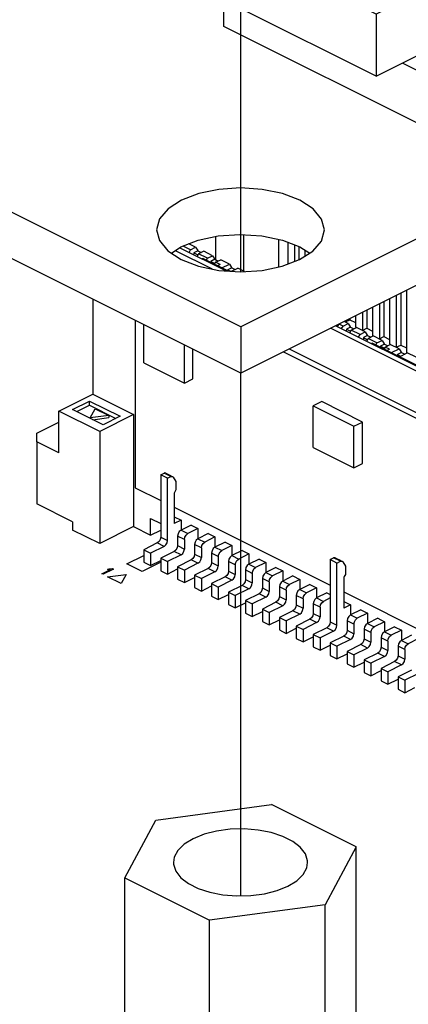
# Paper-space layout '005_EXP_CORICANT_PE_DRAWING_3_1' of a CAD drawing. Header units: millimetres. Extents: x 6 to 413, y 7 to 290.
# Tile 235 of 256: x 233.8 to 235.26, y 164.66 to 168.36. Entities that reach past the tile are written whole.
import ezdxf

# ---------------------------------------------------------------- set-up
doc = ezdxf.new("R2010")
doc.units = ezdxf.units.MM
doc.header["$LTSCALE"] = 23.1
doc.linetypes.add('DASHED', pattern=[0.2, 0.1, -0.1])
for name, color, linetype in [('000_OFFSET-LINES', 7, 'CONTINUOUS'), ('119B00000215A_C_3_5353652_BL293', 7, 'CONTINUOUS'), ('124100005500A_SPACER_M3X1_BL327', 7, 'CONTINUOUS'), ('J2_GPS_444_BL345', 7, 'CONTINUOUS'), ('PCB_GPS_444_BL318', 7, 'CONTINUOUS')]:
    doc.layers.add(name, color=color, linetype=linetype)

# ---------------------------------------------------------------- blocks, each defined once
blk = doc.blocks.new('119B00000215A_C_3_5353652_BL293', base_point=(238.9172, 165.473))
at = {"layer": '119B00000215A_C_3_5353652_BL293', "color": 7, "linetype": 'Continuous'}
for p, q in [((234.4647, 167.5074), (234.4391, 167.5202)), ((234.541, 167.4613), (234.541, 167.5479)), ((234.6454, 167.4171), (234.6454, 167.5545)), ((234.7765, 167.4331), (234.7765, 167.5373)), ((234.8108, 167.5266), (234.8108, 167.4438)), ((234.3883, 167.4948), (234.5267, 167.4256)), ((234.4048, 167.5056), (234.5789, 167.4186)), ((234.4456, 167.4978), (234.4175, 167.5119)), ((234.4399, 167.4881), (234.4456, 167.4978)), ((234.4456, 167.4978), (234.4647, 167.5074)), ((234.4583, 167.486), (234.4572, 167.4794)), ((234.4736, 167.4937), (234.4583, 167.486)), ((234.4583, 167.486), (234.4736, 167.4784)), ((234.4647, 167.5074), (234.4725, 167.4948)), ((234.4761, 167.4825), (234.4705, 167.4728)), ((234.4736, 167.4937), (234.486, 167.4875)), ((234.4953, 167.4921), (234.4761, 167.4825)), ((234.5092, 167.466), (234.4761, 167.4825)), ((234.5284, 167.4756), (234.4953, 167.4921)), ((234.8363, 167.5168), (234.8363, 167.4535)), ((234.8528, 167.5093), (234.8528, 167.4598)), ((234.8745, 167.4972), (234.8745, 167.4732)), ((234.4924, 167.4651), (234.4892, 167.4634)), ((234.4924, 167.4651), (234.5864, 167.4181)), ((234.5046, 167.458), (234.5092, 167.466)), ((234.5092, 167.466), (234.5284, 167.4756)), ((234.5219, 167.4542), (234.5213, 167.4506)), ((234.5372, 167.4619), (234.5219, 167.4542)), ((234.5219, 167.4542), (234.5376, 167.4464)), ((234.5284, 167.4756), (234.5362, 167.463)), ((234.5398, 167.4507), (234.5356, 167.4435)), ((234.5372, 167.4619), (234.5496, 167.4556)), ((234.5398, 167.4507), (234.5589, 167.4603)), ((234.5563, 167.4424), (234.5398, 167.4507)), ((234.592, 167.4438), (234.5589, 167.4603)), ((234.5563, 167.4424), (234.547, 167.4378)), ((234.5635, 167.4295), (234.592, 167.4438)), ((234.5856, 167.4224), (234.5849, 167.4182)), ((234.6008, 167.43), (234.5856, 167.4224)), ((234.5856, 167.4224), (234.5954, 167.4175)), ((234.592, 167.4438), (234.5998, 167.4312)), ((234.6, 167.4172), (234.6226, 167.4285)), ((234.6008, 167.43), (234.6132, 167.4238)), ((234.6477, 167.4159), (234.6226, 167.4285)), ((235.2347, 167.3346), (235.2347, 167.1396)), ((235.2563, 167.3454), (235.2563, 167.1122)), ((234.079, 167.3117), (234.079, 166.9549)), ((235.1711, 167.3028), (235.1711, 167.1714)), ((235.1927, 167.3136), (235.1927, 167.1441)), ((235.2182, 167.3263), (235.2182, 167.1313)), ((235.0909, 167.2627), (235.0909, 167.195)), ((235.1074, 167.2709), (235.1074, 167.2032)), ((235.1291, 167.2818), (235.1291, 167.1759)), ((235.1545, 167.2945), (235.1545, 167.1632)), ((234.2381, 167.2321), (234.2381, 166.6038)), ((235.0375, 167.221), (235.0226, 167.2285)), ((235.0272, 167.2268), (235.0438, 167.2351)), ((235.0272, 167.2309), (235.0272, 167.2268)), ((235.0438, 167.2391), (235.0438, 167.2351)), ((235.0438, 167.2351), (235.0654, 167.2242)), ((235.0654, 167.2499), (235.0654, 167.2077)), ((234.2699, 167.0736), (234.2699, 167.2162)), ((234.9717, 167.2031), (237.512, 165.933)), ((234.9908, 167.2126), (237.5129, 165.9517)), ((235.0005, 167.2175), (234.9961, 167.21)), ((235.0183, 167.2114), (235.0034, 167.2189)), ((235.0127, 167.2017), (235.0183, 167.2114)), ((235.0183, 167.2114), (235.0375, 167.221)), ((235.0311, 167.1997), (235.0299, 167.1931)), ((235.0463, 167.2073), (235.0311, 167.1997)), ((235.0311, 167.1997), (235.0467, 167.1918)), ((235.0375, 167.221), (235.0453, 167.2084)), ((235.0489, 167.1962), (235.0432, 167.1864)), ((235.0463, 167.2073), (235.0587, 167.2011)), ((235.0489, 167.1962), (235.0681, 167.2058)), ((235.082, 167.1796), (235.0489, 167.1962)), ((235.0654, 167.2077), (235.0683, 167.2062)), ((235.1012, 167.1892), (235.0681, 167.2058)), ((235.082, 167.1796), (235.1012, 167.1892)), ((235.0909, 167.195), (235.1074, 167.2032)), ((235.1012, 167.1892), (235.1089, 167.1766)), ((235.1074, 167.2032), (235.1291, 167.1924)), ((235.0763, 167.1699), (235.082, 167.1796)), ((235.0947, 167.1679), (235.0936, 167.1612)), ((235.11, 167.1755), (235.0947, 167.1679)), ((235.0947, 167.1679), (235.1104, 167.16)), ((235.1125, 167.1644), (235.1069, 167.1546)), ((235.11, 167.1755), (235.1224, 167.1693)), ((235.1125, 167.1644), (235.1317, 167.1739)), ((235.1456, 167.1478), (235.1125, 167.1644)), ((235.1291, 167.1759), (235.132, 167.1744)), ((235.1648, 167.1574), (235.1317, 167.1739)), ((235.1456, 167.1478), (235.1648, 167.1574)), ((235.1545, 167.1632), (235.1711, 167.1714)), ((235.1648, 167.1574), (235.1726, 167.1448)), ((235.1711, 167.1714), (235.1927, 167.1606)), ((234.4227, 166.9972), (234.4227, 167.1398)), ((234.4545, 167.0131), (234.4545, 167.1239)), ((234.7944, 167.1144), (237.5129, 165.7553)), ((234.8158, 167.1251), (237.5129, 165.7767)), ((235.1288, 167.1469), (235.1256, 167.1452)), ((235.1288, 167.1469), (235.5743, 166.9241)), ((235.141, 167.1398), (235.1456, 167.1478)), ((235.1584, 167.136), (235.1577, 167.1324)), ((235.1736, 167.1437), (235.1584, 167.136)), ((235.1584, 167.136), (235.174, 167.1282)), ((235.1762, 167.1325), (235.172, 167.1253)), ((235.1736, 167.1437), (235.186, 167.1375)), ((235.1762, 167.1325), (235.1954, 167.1421)), ((235.1927, 167.1243), (235.1762, 167.1325)), ((235.1927, 167.1243), (235.1834, 167.1196)), ((235.1927, 167.1441), (235.1956, 167.1426)), ((235.2284, 167.1256), (235.1954, 167.1421)), ((235.1999, 167.1113), (235.2284, 167.1256)), ((235.2182, 167.1313), (235.2347, 167.1396)), ((235.2373, 167.1118), (235.222, 167.1042)), ((235.2284, 167.1256), (235.2362, 167.113)), ((235.2347, 167.1396), (235.2563, 167.1288)), ((235.2373, 167.1118), (235.2497, 167.1056)), ((235.2563, 167.1122), (235.2592, 167.1108)), ((235.222, 167.1042), (235.2214, 167.1006)), ((235.222, 167.1042), (235.2344, 167.098)), ((235.2305, 167.096), (235.259, 167.1103)), ((235.2921, 167.0938), (235.259, 167.1103)), ((234.2699, 167.0736), (234.4227, 166.9972)), ((234.4227, 166.9972), (234.4545, 167.0131)), ((233.9517, 166.8913), (234.079, 166.9549)), ((234.0026, 166.8977), (234.0663, 166.9295)), ((234.0663, 166.9295), (234.1808, 166.8722)), ((234.0663, 166.9139), (234.0663, 166.9295)), ((234.079, 166.9549), (234.2317, 166.8786)), ((234.9382, 166.9272), (234.9063, 166.9113)), ((235.0909, 166.8508), (234.9382, 166.9272)), ((234.1045, 166.8149), (233.9517, 166.8913)), ((233.9517, 166.7354), (233.9517, 166.8913)), ((234.1172, 166.8404), (234.0026, 166.8977)), ((234.0182, 166.8899), (234.0663, 166.9139)), ((234.0663, 166.9139), (234.1652, 166.8644)), ((234.0693, 166.8659), (234.0879, 166.9007)), ((234.0879, 166.9007), (234.1388, 166.8752)), ((234.9063, 166.9113), (235.0591, 166.8349)), ((234.9063, 166.7554), (234.9063, 166.9113)), ((234.1388, 166.8752), (234.0693, 166.8659)), ((234.0693, 166.8659), (234.0693, 166.8643)), ((234.0791, 166.8594), (234.1388, 166.8674)), ((234.2317, 166.8786), (234.1045, 166.8149)), ((234.1808, 166.8722), (234.1172, 166.8404)), ((234.1388, 166.8752), (234.1388, 166.8674)), ((234.2317, 166.8786), (234.2317, 166.4577)), ((233.869, 166.8086), (233.9517, 166.85)), ((235.0591, 166.8349), (235.0909, 166.8508)), ((235.0591, 166.679), (235.0591, 166.8349)), ((235.0909, 166.6949), (235.0909, 166.8508)), ((233.869, 166.7768), (233.869, 166.8086)), ((234.1045, 166.8149), (234.1045, 166.394)), ((233.9517, 166.7354), (233.869, 166.7768)), ((233.869, 166.7768), (233.869, 166.543)), ((234.9063, 166.7554), (235.0591, 166.679)), ((235.0591, 166.679), (235.0909, 166.6949)), ((234.3336, 166.652), (234.3461, 166.6583)), ((234.359, 166.6393), (234.3336, 166.652)), ((234.3336, 166.652), (234.3336, 166.4182)), ((234.3716, 166.6456), (234.3461, 166.6583)), ((234.3526, 166.6587), (234.373, 166.6485)), ((234.359, 166.6393), (234.3716, 166.6456)), ((234.359, 166.4055), (234.359, 166.6393)), ((234.378, 166.646), (234.3804, 166.6438)), ((234.3804, 166.6438), (234.3908, 166.6269)), ((234.2381, 166.6038), (234.3336, 166.556)), ((234.3908, 166.5966), (234.3861, 166.588)), ((234.3908, 166.6269), (234.3908, 166.5966)), ((234.3845, 166.5819), (234.3845, 166.4697)), ((234.0026, 166.4761), (233.869, 166.543)), ((234.3845, 166.5306), (234.97, 166.2379)), ((234.2954, 166.4882), (234.3336, 166.4691)), ((234.2954, 166.4259), (234.2954, 166.4882)), ((234.3845, 166.4951), (234.4099, 166.4824)), ((234.0026, 166.4761), (234.0026, 166.445)), ((234.2317, 166.4577), (234.1045, 166.394)), ((234.2317, 166.4577), (234.2954, 166.4259)), ((234.4099, 166.4824), (234.3845, 166.4697)), ((234.4099, 166.4824), (234.4099, 166.4442)), ((234.4481, 166.4633), (234.4099, 166.4442)), ((234.4736, 166.4506), (234.4354, 166.4315)), ((234.4481, 166.4633), (234.4736, 166.4506)), ((234.4736, 166.4506), (234.4736, 166.4124)), ((234.1045, 166.394), (234.0026, 166.445)), ((234.2954, 166.4259), (234.3336, 166.445)), ((234.3336, 166.4182), (234.359, 166.4055)), ((234.4227, 166.4095), (234.3972, 166.4223)), ((234.3972, 166.4223), (234.3972, 166.3864)), ((234.4099, 166.4442), (234.4354, 166.4315)), ((234.4227, 166.4095), (234.4227, 166.3737)), ((234.5118, 166.4315), (234.4736, 166.4124)), ((234.4736, 166.4124), (234.499, 166.3997)), ((234.5372, 166.4188), (234.499, 166.3997)), ((234.5118, 166.4315), (234.5372, 166.4188)), ((234.5372, 166.4188), (234.5372, 166.3806)), ((234.3208, 166.3963), (234.2699, 166.3708)), ((234.3463, 166.3835), (234.2954, 166.3581)), ((234.3463, 166.3835), (234.3208, 166.3963)), ((234.3972, 166.3864), (234.4227, 166.3737)), ((234.4863, 166.3777), (234.4608, 166.3904)), ((234.4608, 166.3904), (234.4608, 166.3546)), ((234.4863, 166.3777), (234.4863, 166.3419)), ((234.5754, 166.3997), (234.5372, 166.3806)), ((234.5372, 166.3806), (234.5627, 166.3678)), ((234.6009, 166.3869), (234.5627, 166.3678)), ((234.5754, 166.3997), (234.6009, 166.3869)), ((234.6009, 166.3869), (234.6009, 166.3488)), ((234.2699, 166.3708), (234.2954, 166.3581)), ((234.2699, 166.3708), (234.2699, 166.324)), ((234.2954, 166.3581), (234.2954, 166.3113)), ((234.3845, 166.3644), (234.3336, 166.339)), ((234.3336, 166.339), (234.359, 166.3263)), ((234.3336, 166.339), (234.3336, 166.2922)), ((234.4099, 166.3517), (234.359, 166.3263)), ((234.4099, 166.3517), (234.3845, 166.3644)), ((234.4608, 166.3546), (234.4863, 166.3419)), ((234.5499, 166.3459), (234.5245, 166.3586)), ((234.5245, 166.3586), (234.5245, 166.3228)), ((234.5499, 166.3459), (234.5499, 166.31)), ((234.639, 166.3678), (234.6009, 166.3488)), ((234.6009, 166.3488), (234.6263, 166.336)), ((234.6645, 166.3551), (234.6263, 166.336)), ((234.639, 166.3678), (234.6645, 166.3551)), ((234.6645, 166.3551), (234.6645, 166.3169)), ((234.7027, 166.336), (234.6645, 166.3169)), ((234.7027, 166.336), (234.7281, 166.3233)), ((234.97, 166.3339), (234.9825, 166.3401)), ((235.008, 166.3274), (234.9825, 166.3401)), ((234.989, 166.3406), (235.0095, 166.3303)), ((234.2699, 166.324), (234.2954, 166.3113)), ((234.2954, 166.3113), (234.3336, 166.3304)), ((234.359, 166.3263), (234.359, 166.2795)), ((234.359, 166.2795), (234.3972, 166.2986)), ((234.4481, 166.3326), (234.3972, 166.3072)), ((234.3972, 166.3072), (234.4227, 166.2944)), ((234.3972, 166.3072), (234.3972, 166.2604)), ((234.4736, 166.3199), (234.4227, 166.2944)), ((234.4736, 166.3199), (234.4481, 166.3326)), ((234.5118, 166.3008), (234.4609, 166.2754)), ((234.5372, 166.2881), (234.5118, 166.3008)), ((234.5245, 166.3228), (234.5499, 166.31)), ((234.6136, 166.3141), (234.5881, 166.3268)), ((234.5881, 166.3268), (234.5881, 166.2909)), ((234.6136, 166.3141), (234.6136, 166.2782)), ((234.6645, 166.3169), (234.69, 166.3042)), ((234.7281, 166.3233), (234.69, 166.3042)), ((234.7281, 166.3233), (234.7281, 166.2851)), ((234.7663, 166.3042), (234.7281, 166.2851)), ((234.7663, 166.3042), (234.7918, 166.2915)), ((234.9954, 166.3211), (234.97, 166.3339)), ((234.97, 166.3339), (234.97, 166.1)), ((234.9954, 166.3211), (235.008, 166.3274)), ((234.9954, 166.0873), (234.9954, 166.3211)), ((235.0144, 166.3278), (235.0168, 166.3256)), ((235.0168, 166.3256), (235.0273, 166.3087)), ((235.0273, 166.3087), (235.0273, 166.2785)), ((234.3336, 166.2922), (234.359, 166.2795)), ((234.4227, 166.2944), (234.4227, 166.2477)), ((234.4227, 166.2477), (234.4609, 166.2668)), ((234.4609, 166.2754), (234.4863, 166.2626)), ((234.4609, 166.2754), (234.4609, 166.2286)), ((234.5372, 166.2881), (234.4863, 166.2626)), ((234.4863, 166.2626), (234.4863, 166.2159)), ((234.5754, 166.269), (234.5245, 166.2435)), ((234.6009, 166.2563), (234.5754, 166.269)), ((234.5881, 166.2909), (234.6136, 166.2782)), ((234.6772, 166.2823), (234.6518, 166.295)), ((234.6518, 166.295), (234.6518, 166.2591)), ((234.6772, 166.2823), (234.6772, 166.2464)), ((234.7409, 166.2504), (234.7154, 166.2632)), ((234.7154, 166.2632), (234.7154, 166.2273)), ((234.7281, 166.2851), (234.7536, 166.2724)), ((234.7918, 166.2915), (234.7536, 166.2724)), ((234.7918, 166.2915), (234.7918, 166.2533)), ((234.83, 166.2724), (234.7918, 166.2533)), ((234.83, 166.2724), (234.8554, 166.2597)), ((235.0209, 166.2637), (235.0209, 166.1515)), ((235.0273, 166.2785), (235.0226, 166.2698)), ((234.3972, 166.2604), (234.4227, 166.2477)), ((234.4609, 166.2286), (234.4863, 166.2159)), ((234.4863, 166.2159), (234.5245, 166.235)), ((234.5245, 166.2435), (234.5499, 166.2308)), ((234.5245, 166.2435), (234.5245, 166.1968)), ((234.6009, 166.2563), (234.5499, 166.2308)), ((234.5499, 166.2308), (234.5499, 166.184)), ((234.639, 166.2372), (234.5881, 166.2117)), ((234.6645, 166.2244), (234.6136, 166.199)), ((234.6645, 166.2244), (234.639, 166.2372)), ((234.6518, 166.2591), (234.6772, 166.2464)), ((234.7154, 166.2273), (234.7409, 166.2146)), ((234.7409, 166.2504), (234.7409, 166.2146)), ((234.8045, 166.2186), (234.7791, 166.2313)), ((234.7791, 166.2313), (234.7791, 166.1955)), ((234.7918, 166.2533), (234.8172, 166.2406)), ((234.8554, 166.2597), (234.8172, 166.2406)), ((234.8554, 166.2597), (234.8554, 166.2215)), ((234.8936, 166.2406), (234.8554, 166.2215)), ((234.9191, 166.2278), (234.8809, 166.2087)), ((234.8936, 166.2406), (234.9191, 166.2278)), ((234.9191, 166.2278), (234.9191, 166.1897)), ((234.5245, 166.1968), (234.5499, 166.184)), ((234.5499, 166.184), (234.5881, 166.2031)), ((234.5881, 166.2117), (234.6136, 166.199)), ((234.5881, 166.2117), (234.5881, 166.165)), ((234.6136, 166.199), (234.6136, 166.1522)), ((234.7027, 166.2054), (234.6518, 166.1799)), ((234.7281, 166.1926), (234.6772, 166.1672)), ((234.7281, 166.1926), (234.7027, 166.2054)), ((234.7791, 166.1955), (234.8045, 166.1828)), ((234.8045, 166.2186), (234.8045, 166.1828)), ((234.8682, 166.1868), (234.8427, 166.1995)), ((234.8427, 166.1995), (234.8427, 166.1637)), ((234.8554, 166.2215), (234.8809, 166.2087)), ((234.9572, 166.2087), (234.9191, 166.1897)), ((234.9191, 166.1897), (234.9445, 166.1769)), ((234.97, 166.1897), (234.9445, 166.1769)), ((234.9572, 166.2087), (234.97, 166.2024)), ((235.0209, 166.2124), (235.6064, 165.9197)), ((234.5881, 166.165), (234.6136, 166.1522)), ((234.6136, 166.1522), (234.6518, 166.1713)), ((234.6518, 166.1799), (234.6772, 166.1672)), ((234.6518, 166.1799), (234.6518, 166.1331)), ((234.6772, 166.1672), (234.6772, 166.1204)), ((234.7663, 166.1735), (234.7154, 166.1481)), ((234.7918, 166.1608), (234.7409, 166.1354)), ((234.7918, 166.1608), (234.7663, 166.1735)), ((234.8427, 166.1637), (234.8682, 166.1509)), ((234.8682, 166.1868), (234.8682, 166.1509)), ((234.9318, 166.155), (234.9063, 166.1677)), ((234.9063, 166.1677), (234.9063, 166.1319)), ((234.9318, 166.155), (234.9318, 166.1191)), ((235.0209, 166.1769), (235.0463, 166.1642)), ((235.0463, 166.1642), (235.0209, 166.1515)), ((235.0463, 166.1642), (235.0463, 166.126)), ((234.6518, 166.1331), (234.6772, 166.1204)), ((234.6772, 166.1204), (234.7154, 166.1395)), ((234.7154, 166.1481), (234.7409, 166.1354)), ((234.7154, 166.1481), (234.7154, 166.1013)), ((234.7409, 166.1354), (234.7409, 166.0886)), ((234.83, 166.1417), (234.7791, 166.1163)), ((234.7791, 166.1163), (234.8045, 166.1035)), ((234.7791, 166.1163), (234.7791, 166.0695)), ((234.8554, 166.129), (234.8045, 166.1035)), ((234.8554, 166.129), (234.83, 166.1417)), ((234.9063, 166.1319), (234.9318, 166.1191)), ((235.0845, 166.1451), (235.0463, 166.126)), ((235.0463, 166.126), (235.0718, 166.1133)), ((235.11, 166.1324), (235.0718, 166.1133)), ((235.0845, 166.1451), (235.11, 166.1324)), ((235.11, 166.1324), (235.11, 166.0942)), ((235.1482, 166.1133), (235.11, 166.0942)), ((235.1482, 166.1133), (235.1736, 166.1006)), ((234.7154, 166.1013), (234.7409, 166.0886)), ((234.7409, 166.0886), (234.7791, 166.1077)), ((234.8045, 166.1035), (234.8045, 166.0568)), ((234.8936, 166.1099), (234.8427, 166.0844)), ((234.8427, 166.0844), (234.8682, 166.0717)), ((234.8427, 166.0844), (234.8427, 166.0377)), ((234.9191, 166.0972), (234.8682, 166.0717)), ((234.9191, 166.0972), (234.8936, 166.1099)), ((234.9573, 166.0781), (234.9063, 166.0526)), ((234.9827, 166.0654), (234.9573, 166.0781)), ((234.97, 166.1), (234.9954, 166.0873)), ((235.0591, 166.0913), (235.0336, 166.1041)), ((235.0336, 166.1041), (235.0336, 166.0682)), ((235.0591, 166.0913), (235.0591, 166.0555)), ((235.11, 166.0942), (235.1354, 166.0815)), ((235.1736, 166.1006), (235.1354, 166.0815)), ((235.1736, 166.1006), (235.1736, 166.0624)), ((235.2118, 166.0815), (235.1736, 166.0624)), ((235.2118, 166.0815), (235.2373, 166.0687)), ((234.7791, 166.0695), (234.8045, 166.0568)), ((234.8045, 166.0568), (234.8427, 166.0759)), ((234.8682, 166.0717), (234.8682, 166.0249)), ((234.8682, 166.0249), (234.9063, 166.044)), ((234.9063, 166.0526), (234.9318, 166.0399)), ((234.9063, 166.0526), (234.9063, 166.0059)), ((234.9827, 166.0654), (234.9318, 166.0399)), ((234.9318, 166.0399), (234.9318, 165.9931)), ((235.0209, 166.0463), (234.97, 166.0208)), ((235.0464, 166.0335), (235.0209, 166.0463)), ((235.0336, 166.0682), (235.0591, 166.0555)), ((235.1227, 166.0595), (235.0973, 166.0722)), ((235.0973, 166.0722), (235.0973, 166.0364)), ((235.1227, 166.0595), (235.1227, 166.0237)), ((235.1864, 166.0277), (235.1609, 166.0404)), ((235.1609, 166.0404), (235.1609, 166.0046)), ((235.1736, 166.0624), (235.1991, 166.0497)), ((235.2373, 166.0687), (235.1991, 166.0497)), ((235.2373, 166.0687), (235.2373, 166.0306)), ((235.2755, 166.0497), (235.2373, 166.0306)), ((234.8427, 166.0377), (234.8682, 166.0249)), ((234.9063, 166.0059), (234.9318, 165.9931)), ((234.9318, 165.9931), (234.97, 166.0122)), ((234.97, 166.0208), (234.9954, 166.0081)), ((234.97, 166.0208), (234.97, 165.974)), ((235.0464, 166.0335), (234.9954, 166.0081)), ((234.9954, 166.0081), (234.9954, 165.9613)), ((235.0845, 166.0144), (235.0336, 165.989)), ((235.11, 166.0017), (235.0845, 166.0144)), ((235.0973, 166.0364), (235.1227, 166.0237)), ((235.1609, 166.0046), (235.1864, 165.9918)), ((235.1864, 166.0277), (235.1864, 165.9918)), ((235.25, 165.9959), (235.2245, 166.0086)), ((235.2245, 166.0086), (235.2245, 165.9728)), ((235.2373, 166.0306), (235.2627, 166.0178)), ((235.3009, 166.0369), (235.2627, 166.0178)), ((234.97, 165.974), (234.9954, 165.9613)), ((234.9954, 165.9613), (235.0336, 165.9804)), ((235.0336, 165.989), (235.0591, 165.9763)), ((235.0336, 165.989), (235.0336, 165.9422)), ((235.11, 166.0017), (235.0591, 165.9763)), ((235.0591, 165.9763), (235.0591, 165.9295)), ((235.1482, 165.9826), (235.0973, 165.9572)), ((235.1736, 165.9699), (235.1227, 165.9444)), ((235.1736, 165.9699), (235.1482, 165.9826)), ((235.2245, 165.9728), (235.25, 165.96)), ((235.25, 165.9959), (235.25, 165.96)), ((235.0336, 165.9422), (235.0591, 165.9295)), ((235.0591, 165.9295), (235.0973, 165.9486)), ((235.0973, 165.9572), (235.1227, 165.9444)), ((235.0973, 165.9572), (235.0973, 165.9104)), ((235.1227, 165.9444), (235.1227, 165.8977)), ((235.2118, 165.9508), (235.1609, 165.9253)), ((235.2373, 165.9381), (235.1864, 165.9126)), ((235.2373, 165.9381), (235.2118, 165.9508)), ((235.0973, 165.9104), (235.1227, 165.8977)), ((235.1227, 165.8977), (235.1609, 165.9168)), ((235.1609, 165.9253), (235.1864, 165.9126)), ((235.1609, 165.9253), (235.1609, 165.8786)), ((235.1864, 165.9126), (235.1864, 165.8659)), ((235.2755, 165.919), (235.2246, 165.8935)), ((235.2246, 165.8935), (235.25, 165.8808)), ((235.2246, 165.8935), (235.2246, 165.8468)), ((235.3009, 165.9063), (235.25, 165.8808)), ((235.1609, 165.8786), (235.1864, 165.8659)), ((235.1864, 165.8659), (235.2246, 165.8849)), ((235.25, 165.8808), (235.25, 165.834)), ((235.2246, 165.8468), (235.25, 165.834)), ((235.25, 165.834), (235.2882, 165.8531))]:
    blk.add_line(p, q, dxfattribs=at)
at = {"layer": '119B00000215A_C_3_5353652_BL293', "color": 4, "linetype": 'Continuous'}
for p, q in [((234.2063, 166.3177), (234.2699, 166.3495)), ((234.1341, 166.2964), (234.1406, 166.2997)), ((234.1406, 166.2997), (234.1511, 166.3001)), ((234.1511, 166.3001), (234.1559, 166.2977)), ((234.2636, 166.289), (234.2063, 166.3177)), ((234.3336, 166.324), (234.2636, 166.289)), ((234.1129, 166.281), (234.1446, 166.2969)), ((234.1177, 166.2786), (234.1129, 166.281)), ((234.1559, 166.2977), (234.1177, 166.2786)), ((234.1446, 166.2969), (234.1341, 166.2964)), ((234.1343, 166.269), (234.2039, 166.2783)), ((234.1853, 166.2435), (234.1343, 166.269)), ((234.2039, 166.2783), (234.1853, 166.2435))]:
    blk.add_line(p, q, dxfattribs=at)
at = {"layer": '119B00000215A_C_3_5353652_BL293', "color": 7, "linetype": 'Continuous'}
for points in [[(234.3526, 166.6587), (234.3496, 166.6593), (234.3461, 166.6583)], [(234.3716, 166.6456), (234.3751, 166.6466), (234.378, 166.646)], [(234.3861, 166.588), (234.3852, 166.586), (234.3847, 166.5839), (234.3845, 166.5819)], [(234.3336, 166.4182), (234.3318, 166.4095), (234.3272, 166.4016), (234.3208, 166.3963)], [(234.4099, 166.4442), (234.4035, 166.4389), (234.3989, 166.4309), (234.3972, 166.4223)], [(234.4227, 166.4095), (234.4244, 166.4182), (234.429, 166.4262), (234.4354, 166.4315)], [(234.4736, 166.4124), (234.4672, 166.4071), (234.4626, 166.3991), (234.4608, 166.3904)], [(234.3463, 166.3835), (234.3527, 166.3888), (234.3573, 166.3968), (234.359, 166.4055)], [(234.3972, 166.3864), (234.3955, 166.3777), (234.3909, 166.3697), (234.3845, 166.3644)], [(234.4099, 166.3517), (234.4163, 166.357), (234.4209, 166.365), (234.4227, 166.3737)], [(234.4863, 166.3777), (234.488, 166.3864), (234.4926, 166.3944), (234.499, 166.3997)], [(234.5372, 166.3806), (234.5308, 166.3753), (234.5262, 166.3673), (234.5245, 166.3586)], [(234.4608, 166.3546), (234.4591, 166.3459), (234.4545, 166.3379), (234.4481, 166.3326)], [(234.4736, 166.3199), (234.48, 166.3252), (234.4846, 166.3332), (234.4863, 166.3419)], [(234.5499, 166.3459), (234.5517, 166.3546), (234.5563, 166.3625), (234.5627, 166.3678)], [(234.6009, 166.3488), (234.5945, 166.3435), (234.5898, 166.3355), (234.5881, 166.3268)], [(234.6136, 166.3141), (234.6153, 166.3227), (234.6199, 166.3307), (234.6263, 166.336)], [(234.989, 166.3406), (234.986, 166.3411), (234.9825, 166.3401)], [(234.5245, 166.3228), (234.5228, 166.3141), (234.5181, 166.3061), (234.5118, 166.3008)], [(234.5372, 166.2881), (234.5436, 166.2934), (234.5482, 166.3014), (234.5499, 166.31)], [(234.6645, 166.3169), (234.6581, 166.3116), (234.6535, 166.3037), (234.6518, 166.295)], [(234.6772, 166.2823), (234.6789, 166.2909), (234.6836, 166.2989), (234.69, 166.3042)], [(235.008, 166.3274), (235.0115, 166.3284), (235.0144, 166.3278)], [(234.5881, 166.2909), (234.5864, 166.2823), (234.5818, 166.2743), (234.5754, 166.269)], [(234.6009, 166.2563), (234.6072, 166.2616), (234.6119, 166.2695), (234.6136, 166.2782)], [(234.7281, 166.2851), (234.7218, 166.2798), (234.7171, 166.2718), (234.7154, 166.2632)], [(234.7409, 166.2504), (234.7426, 166.2591), (234.7472, 166.2671), (234.7536, 166.2724)], [(235.0226, 166.2698), (235.0216, 166.2678), (235.0211, 166.2657), (235.0209, 166.2637)], [(234.6518, 166.2591), (234.6501, 166.2504), (234.6454, 166.2425), (234.639, 166.2372)], [(234.6645, 166.2244), (234.6709, 166.2297), (234.6755, 166.2377), (234.6772, 166.2464)], [(234.7154, 166.2273), (234.7137, 166.2186), (234.7091, 166.2107), (234.7027, 166.2054)], [(234.7918, 166.2533), (234.7854, 166.248), (234.7808, 166.24), (234.7791, 166.2313)], [(234.8045, 166.2186), (234.8062, 166.2273), (234.8109, 166.2353), (234.8172, 166.2406)], [(234.7281, 166.1926), (234.7345, 166.1979), (234.7392, 166.2059), (234.7409, 166.2146)], [(234.7791, 166.1955), (234.7773, 166.1868), (234.7727, 166.1788), (234.7663, 166.1735)], [(234.8554, 166.2215), (234.849, 166.2162), (234.8444, 166.2082), (234.8427, 166.1995)], [(234.8682, 166.1868), (234.8699, 166.1955), (234.8745, 166.2034), (234.8809, 166.2087)], [(234.9191, 166.1897), (234.9127, 166.1844), (234.9081, 166.1764), (234.9063, 166.1677)], [(234.7918, 166.1608), (234.7982, 166.1661), (234.8028, 166.1741), (234.8045, 166.1828)], [(234.8427, 166.1637), (234.841, 166.155), (234.8364, 166.147), (234.83, 166.1417)], [(234.8554, 166.129), (234.8618, 166.1343), (234.8664, 166.1423), (234.8682, 166.1509)], [(234.9318, 166.155), (234.9335, 166.1637), (234.9381, 166.1716), (234.9445, 166.1769)], [(234.9063, 166.1319), (234.9046, 166.1232), (234.9, 166.1152), (234.8936, 166.1099)], [(234.9191, 166.0972), (234.9255, 166.1025), (234.9301, 166.1104), (234.9318, 166.1191)], [(235.0463, 166.126), (235.04, 166.1207), (235.0353, 166.1127), (235.0336, 166.1041)], [(235.0591, 166.0913), (235.0608, 166.1), (235.0654, 166.108), (235.0718, 166.1133)], [(234.97, 166.1), (234.9683, 166.0914), (234.9636, 166.0834), (234.9573, 166.0781)], [(234.9827, 166.0654), (234.9891, 166.0706), (234.9937, 166.0786), (234.9954, 166.0873)], [(235.11, 166.0942), (235.1036, 166.0889), (235.099, 166.0809), (235.0973, 166.0722)], [(235.1227, 166.0595), (235.1244, 166.0682), (235.1291, 166.0762), (235.1354, 166.0815)], [(235.0336, 166.0682), (235.0319, 166.0595), (235.0273, 166.0516), (235.0209, 166.0463)], [(235.0464, 166.0335), (235.0527, 166.0388), (235.0574, 166.0468), (235.0591, 166.0555)], [(235.1736, 166.0624), (235.1672, 166.0571), (235.1626, 166.0491), (235.1609, 166.0404)], [(235.1864, 166.0277), (235.1881, 166.0364), (235.1927, 166.0444), (235.1991, 166.0497)], [(235.0973, 166.0364), (235.0955, 166.0277), (235.0909, 166.0197), (235.0845, 166.0144)], [(235.11, 166.0017), (235.1164, 166.007), (235.121, 166.015), (235.1227, 166.0237)], [(235.1609, 166.0046), (235.1592, 165.9959), (235.1546, 165.9879), (235.1482, 165.9826)], [(235.2373, 166.0306), (235.2309, 166.0253), (235.2263, 166.0173), (235.2245, 166.0086)], [(235.25, 165.9959), (235.2517, 166.0046), (235.2563, 166.0125), (235.2627, 166.0178)], [(235.1736, 165.9699), (235.18, 165.9752), (235.1846, 165.9832), (235.1864, 165.9918)], [(235.2245, 165.9728), (235.2228, 165.9641), (235.2182, 165.9561), (235.2118, 165.9508)], [(235.2373, 165.9381), (235.2437, 165.9434), (235.2483, 165.9513), (235.25, 165.96)]]:
    blk.add_lwpolyline(points, dxfattribs=at)
blk = doc.blocks.new('PCB_GPS_444_BL318', base_point=(232.4142, 170.2373))
at = {"layer": 'PCB_GPS_444_BL318', "color": 7, "linetype": 'Continuous'}
for p, q in [((234.634, 167.2088), (226.2116, 171.4197)), ((234.634, 167.0342), (226.2116, 171.2451)), ((238.6169, 169.2004), (234.634, 167.2088)), ((238.6169, 169.0258), (234.634, 167.0342)), ((234.3602, 167.494), (234.4106, 167.4611)), ((234.856, 167.5093), (234.893, 167.4851)), ((234.634, 167.2088), (234.634, 167.0342))]:
    blk.add_line(p, q, dxfattribs=at)
for points in [[(234.856, 167.6839), (234.7906, 167.7089), (234.7145, 167.7247), (234.6331, 167.73), (234.5522, 167.7247), (234.4765, 167.7091), (234.4114, 167.6843), (234.3614, 167.652), (234.3296, 167.6142), (234.3183, 167.5725)], [(234.9483, 167.5725), (234.9379, 167.6126), (234.9063, 167.651), (234.856, 167.6839)], [(234.3183, 167.5725), (234.3287, 167.5324), (234.3602, 167.494)], [(234.8552, 167.4607), (234.9052, 167.493), (234.937, 167.5307), (234.9483, 167.5725)], [(234.3737, 167.4852), (234.4097, 167.5088), (234.4743, 167.5339), (234.5498, 167.5498), (234.6311, 167.5554), (234.7134, 167.5502), (234.7903, 167.5344), (234.856, 167.5093)], [(234.4106, 167.4611), (234.476, 167.436), (234.5521, 167.4203), (234.6335, 167.415), (234.7144, 167.4203), (234.7901, 167.4359), (234.8552, 167.4607)]]:
    blk.add_lwpolyline(points, dxfattribs=at)
blk = doc.blocks.new('124100005500A_SPACER_M3X1_BL327', base_point=(234.6333, 163.6006))
at = {"layer": '124100005500A_SPACER_M3X1_BL327', "color": 7, "linetype": 'Continuous'}
for p, q in [((234.3151, 165.3553), (234.7497, 165.4136)), ((235.068, 165.2545), (234.7497, 165.4136)), ((234.1986, 165.138), (234.3151, 165.3553)), ((235.068, 165.2545), (234.9515, 165.0371)), ((235.068, 162.9162), (235.068, 165.2545)), ((234.1986, 165.138), (234.5168, 164.9789)), ((234.1986, 162.7997), (234.1986, 165.138)), ((234.9515, 165.0371), (234.5168, 164.9789)), ((234.9515, 162.6989), (234.9515, 165.0371)), ((234.5168, 162.6406), (234.5168, 164.9789)), ((234.9515, 162.6989), (235.068, 162.9162)), ((234.1986, 162.7997), (234.5168, 162.6406)), ((234.3633, 162.7174), (234.3633, 161.9227)), ((234.5168, 162.6406), (234.9515, 162.6989)), ((234.9033, 162.6924), (234.9033, 161.9227))]:
    blk.add_line(p, q, dxfattribs=at)
for points in [[(234.8853, 165.1963), (234.885, 165.2028), (234.8767, 165.2288), (234.8578, 165.2534), (234.8292, 165.2755), (234.7921, 165.2941), (234.7482, 165.3084), (234.6992, 165.3179), (234.6472, 165.3221), (234.5948, 165.3208), (234.5436, 165.314), (234.4963, 165.302), (234.4551, 165.2853)], [(234.4551, 165.2853), (234.4219, 165.2649), (234.398, 165.2413), (234.3844, 165.2159), (234.3813, 165.1962)], [(234.3813, 165.1962), (234.3816, 165.1897), (234.3899, 165.1637), (234.4088, 165.139), (234.4374, 165.117), (234.4745, 165.0984), (234.5184, 165.0841), (234.5674, 165.0746), (234.6194, 165.0704), (234.6718, 165.0717), (234.723, 165.0785), (234.7703, 165.0905), (234.8115, 165.1072)], [(234.8115, 165.1072), (234.8447, 165.1276), (234.8686, 165.1511), (234.8822, 165.1766), (234.8853, 165.1963)], [(234.3633, 161.9227), (234.3685, 161.8964), (234.3838, 161.871), (234.4088, 161.8477), (234.4423, 161.8273), (234.483, 161.8105), (234.5295, 161.798), (234.58, 161.7903), (234.6326, 161.7877), (234.6851, 161.7902), (234.736, 161.7978), (234.783, 161.8103), (234.8242, 161.8272)], [(234.8242, 161.8272), (234.8578, 161.8477), (234.8828, 161.8711), (234.8981, 161.8964), (234.9033, 161.9227)]]:
    blk.add_lwpolyline(points, dxfattribs=at)
blk = doc.blocks.new('J2_GPS_444_BL345', base_point=(235.4004, 168.7325))
at = {"layer": 'J2_GPS_444_BL345', "color": 7, "linetype": 'Continuous'}
for p, q in [((235.5913, 169.5167), (235.6549, 169.5486)), ((235.6549, 169.4849), (235.5913, 169.5167)), ((235.5913, 169.5167), (235.5913, 168.7634)), ((235.6549, 169.5486), (235.7186, 169.5167)), ((235.7186, 169.5167), (235.6549, 169.4849)), ((235.7186, 169.5167), (235.7186, 168.7634)), ((235.6549, 169.4849), (235.6549, 169.294)), ((235.3367, 169.3895), (235.4004, 169.4213)), ((235.4004, 169.4213), (235.464, 169.3895)), ((235.8458, 169.3895), (235.9095, 169.4213)), ((235.9095, 169.4213), (235.9731, 169.3895)), ((235.4004, 169.3576), (235.3367, 169.3895)), ((235.3367, 169.3895), (235.3367, 168.6361)), ((235.464, 169.3895), (235.4004, 169.3576)), ((235.464, 169.3895), (235.464, 168.6361)), ((235.9095, 169.3576), (235.8458, 169.3895)), ((235.8458, 169.3895), (235.8458, 168.8906)), ((235.9731, 169.3895), (235.9095, 169.3576)), ((235.9731, 169.3895), (235.9731, 168.8906)), ((235.4004, 169.3576), (235.4004, 169.1667)), ((235.9095, 169.3576), (235.9095, 168.8588)), ((235.0822, 169.2622), (235.1458, 169.294)), ((235.1458, 169.294), (235.2095, 169.2622)), ((235.5913, 169.2622), (235.6549, 169.294)), ((235.6549, 169.294), (235.7186, 169.2622)), ((235.1458, 169.2304), (235.0822, 169.2622)), ((235.0822, 169.2622), (235.0822, 168.5088)), ((235.2095, 169.2622), (235.1458, 169.2304)), ((235.2095, 169.2622), (235.2095, 168.5088)), ((235.6549, 169.2304), (235.5913, 169.2622)), ((235.7186, 169.2622), (235.6549, 169.2304)), ((235.1458, 169.2304), (235.1458, 169.0394)), ((235.6549, 169.2304), (235.6549, 168.7315)), ((234.8276, 169.1349), (234.8913, 169.1667)), ((234.8913, 169.1667), (234.9549, 169.1349)), ((235.3367, 169.1349), (235.4004, 169.1667)), ((235.4004, 169.1667), (235.464, 169.1349)), ((234.8913, 169.1031), (234.8276, 169.1349)), ((234.8276, 169.1349), (234.8276, 168.6361)), ((234.9549, 169.1349), (234.8913, 169.1031)), ((234.9549, 169.1349), (234.9549, 168.6361)), ((235.4004, 169.1031), (235.3367, 169.1349)), ((235.464, 169.1349), (235.4004, 169.1031)), ((235.464, 169.0459), (235.5913, 169.1096)), ((235.7186, 169.1134), (235.8458, 169.0497)), ((234.8913, 169.1031), (234.8913, 168.6042)), ((235.4004, 169.1031), (235.4004, 168.6042)), ((235.0822, 169.0076), (235.1458, 169.0394)), ((235.1458, 169.0394), (235.2095, 169.0076)), ((235.1458, 168.9758), (235.0822, 169.0076)), ((235.2095, 169.0076), (235.1458, 168.9758)), ((235.1458, 168.9758), (235.1458, 168.477)), ((235.2095, 168.9186), (235.3367, 168.9823)), ((235.9731, 168.9861), (236.1602, 168.8925)), ((236.1602, 168.8925), (235.142, 168.3834)), ((235.9095, 168.8588), (235.8458, 168.8906)), ((235.9731, 168.8906), (235.9095, 168.8588)), ((236.1602, 168.8925), (236.1602, 168.6587)), ((234.9549, 168.7913), (235.0822, 168.855)), ((235.6549, 168.7315), (235.5913, 168.7634)), ((235.7186, 168.7634), (235.6549, 168.7315)), ((234.6405, 168.6341), (234.8276, 168.7277)), ((235.142, 168.3834), (234.6405, 168.6341)), ((234.6405, 168.6341), (234.6405, 168.4003)), ((234.8913, 168.6042), (234.8276, 168.6361)), ((234.9549, 168.6361), (234.8913, 168.6042)), ((235.142, 168.1496), (236.1602, 168.6587)), ((235.4004, 168.6042), (235.3367, 168.6361)), ((235.464, 168.6361), (235.4004, 168.6042)), ((236.2305, 168.5246), (236.0612, 168.6092)), ((234.5702, 168.5345), (234.6268, 168.5627)), ((234.6405, 168.5559), (234.6268, 168.5627)), ((236.174, 168.4963), (236.0047, 168.5809)), ((234.6405, 168.4993), (234.5702, 168.5345)), ((234.5702, 168.3365), (234.5702, 168.5345)), ((236.174, 168.4963), (236.2305, 168.5246)), ((236.2305, 168.5246), (236.2305, 168.3266)), ((235.1458, 168.477), (235.0822, 168.5088)), ((235.2095, 168.5088), (235.1458, 168.477)), ((236.174, 168.2983), (235.8067, 168.4819)), ((236.174, 168.2983), (236.174, 168.4963)), ((235.9194, 168.369), (235.7501, 168.4537)), ((235.142, 168.1496), (234.6405, 168.4003)), ((235.142, 168.3834), (235.142, 168.1496)), ((235.9194, 168.369), (235.976, 168.3973)), ((235.976, 168.3973), (235.976, 168.1993)), ((235.4103, 167.9165), (234.5702, 168.3365)), ((235.9194, 168.171), (235.5521, 168.3547)), ((235.9194, 168.171), (235.9194, 168.369)), ((235.6649, 168.2417), (235.4956, 168.3264)), ((236.2305, 168.3266), (236.174, 168.2983)), ((235.6649, 168.2417), (235.7214, 168.27)), ((235.7214, 168.27), (235.7214, 168.072)), ((235.6649, 168.0438), (235.2976, 168.2274)), ((235.6649, 168.0438), (235.6649, 168.2417)), ((235.4103, 168.1145), (235.241, 168.1991)), ((235.976, 168.1993), (235.9194, 168.171)), ((235.4103, 168.1145), (235.4669, 168.1427)), ((235.4103, 167.9165), (235.4103, 168.1145)), ((235.4669, 168.1427), (235.4669, 167.9448)), ((235.7214, 168.072), (235.6649, 168.0438)), ((235.4669, 167.9448), (235.4103, 167.9165))]:
    blk.add_line(p, q, dxfattribs=at)

psp = doc.layouts.new('005_EXP_CORICANT_PE_DRAWING_3_1')

# ---------------------------------------------------------------- linework, layer by layer
at = {"layer": '000_OFFSET-LINES', "color": 4, "linetype": 'DASHED'}
for p, q in [((234.6333, 169.6707), (234.6333, 167.415)), ((234.6333, 167.0342), (234.6333, 165.0708))]:
    psp.add_line(p, q, dxfattribs=at)

# ---------------------------------------------------------------- block references
at = {"layer": '119B00000215A_C_3_5353652_BL293'}
psp.add_blockref('119B00000215A_C_3_5353652_BL293', (238.9172, 165.473), dxfattribs=at)
at = {"layer": '124100005500A_SPACER_M3X1_BL327'}
psp.add_blockref('124100005500A_SPACER_M3X1_BL327', (234.6333, 163.6006), dxfattribs=at)
at = {"layer": 'J2_GPS_444_BL345'}
psp.add_blockref('J2_GPS_444_BL345', (235.4004, 168.7325), dxfattribs=at)
at = {"layer": 'PCB_GPS_444_BL318'}
psp.add_blockref('PCB_GPS_444_BL318', (232.4142, 170.2373), dxfattribs=at)

doc.saveas('drawing.dxf')
